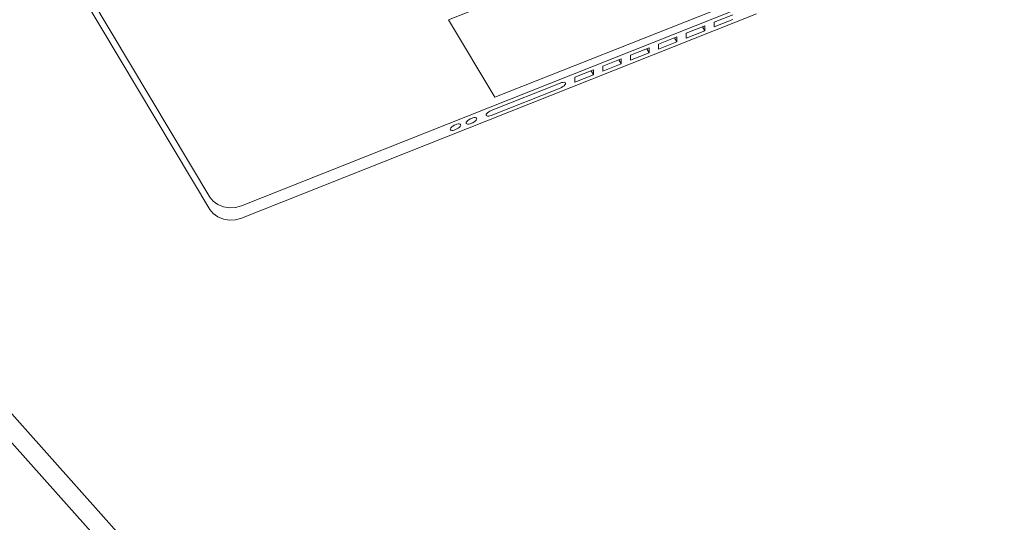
# Model space of a CAD drawing. Header units: millimetres. Extents: x -36631 to 27388, y -24993 to 6945.
# Tile 246 of 256: x -9989 to -9539, y -5788 to -5559. Entities that reach past the tile are written whole.
import ezdxf

# ---------------------------------------------------------------- set-up
doc = ezdxf.new("R2010")
doc.units = ezdxf.units.MM
doc.header["$MEASUREMENT"] = 0
doc.linetypes.add('Wipeout_Contour', pattern=[1000, 0, -1000])
doc.layers.add('Nuevo_08_E_Envans secs', color=7, linetype='Continuous')
doc.layers.add('Nuevo_09_EI_Mobiliari general', color=7, linetype='Continuous')
doc.layers.add('Nuevo_09_EI_Mobiliari general_Pluma_Nº__1', color=7, linetype='Continuous', lineweight=5)

# ---------------------------------------------------------------- blocks, each defined once
blk = doc.blocks.new('Elem Sección_203_1')
at = {"color": 254, "linetype": 'Wipeout_Contour', "lineweight": 0, "ltscale": 42836.053992}
blk.add_wipeout([(-10392.26, -3740.44), (-10397.41, -3743.49), (-8714.67, -5626.48), (-8709.52, -5623.43)], dxfattribs=at).dxf.layer = 'Nuevo_08_E_Envans secs'
at = {"color": 254, "linetype": 'Wipeout_Contour', "lineweight": 0, "ltscale": 42355.399281}
blk.add_wipeout([(-10294.27, -3662.11), (-10305.43, -3668.72), (-8606.45, -5569.87), (-8595.3, -5563.26)], dxfattribs=at).dxf.layer = 'Nuevo_08_E_Envans secs'
at = {"color": 254, "linetype": 'Wipeout_Contour', "lineweight": 0, "ltscale": 63602.827075}
blk.add_wipeout([(-10324.7, -3666.24), (-8609.5, -5585.56), (-8598.34, -5578.95), (-8606.45, -5569.87), (-10305.43, -3668.72), (-10313.54, -3659.64)], dxfattribs=at).dxf.layer = 'Nuevo_08_E_Envans secs'
at = {"color": 254, "linetype": 'Wipeout_Contour', "lineweight": 0, "ltscale": 53772.798042}
blk.add_wipeout([(-10384.77, -3701.82), (-10395.93, -3708.43), (-10387.81, -3717.51), (-8681.35, -5627.04), (-8670.2, -5620.44)], dxfattribs=at).dxf.layer = 'Nuevo_08_E_Envans secs'
at = {"color": 254, "linetype": 'Wipeout_Contour', "lineweight": 0, "ltscale": 42782.651219}
blk.add_wipeout([(-10387.81, -3717.51), (-10398.97, -3724.12), (-8692.51, -5633.65), (-8681.35, -5627.04)], dxfattribs=at).dxf.layer = 'Nuevo_08_E_Envans secs'
blk = doc.blocks.new('Elem Sección_212_1')
at = {"layer": 'Nuevo_09_EI_Mobiliari general_Pluma_Nº__1', "color": 7, "linetype": 'Continuous', "lineweight": 5}
for p, q in [((-10074.83, -5356.17), (-9901.69, -5645.52)), ((-9901.69, -5639.89), (-9976.46, -5514.93)), ((-9792.7, -5558.96), (-9693.34, -5519.55)), ((-9651.97, -5550.61), (-9887.28, -5643.94)), ((-9672.16, -5554.96), (-9771.52, -5594.36)), ((-9887.28, -5649.57), (-9651.97, -5556.24)), ((-9771.52, -5594.36), (-9792.7, -5558.96)), ((-9662.88, -5556.63), (-9671.36, -5559.99)), ((-9671.36, -5562.24), (-9662.88, -5558.88)), ((-9675.6, -5561.67), (-9684.08, -5565.04)), ((-9684.08, -5567.29), (-9675.6, -5563.93)), ((-9676.69, -5562.1), (-9675.6, -5563.93)), ((-9675.6, -5563.93), (-9675.6, -5561.67)), ((-9671.36, -5559.99), (-9671.36, -5562.24)), ((-9688.32, -5566.72), (-9696.8, -5570.08)), ((-9689.41, -5567.15), (-9688.32, -5568.97)), ((-9688.32, -5568.97), (-9688.32, -5566.72)), ((-9684.08, -5565.04), (-9684.08, -5567.29)), ((-9701.04, -5571.76), (-9709.52, -5575.13)), ((-9702.13, -5572.2), (-9701.04, -5574.02)), ((-9701.04, -5574.02), (-9701.04, -5571.76)), ((-9696.8, -5572.34), (-9688.32, -5568.97)), ((-9696.8, -5570.08), (-9696.8, -5572.34)), ((-9713.77, -5576.81), (-9722.25, -5580.17)), ((-9714.86, -5577.24), (-9713.77, -5579.06)), ((-9713.77, -5579.06), (-9713.77, -5576.81)), ((-9709.52, -5577.38), (-9701.04, -5574.02)), ((-9709.52, -5575.13), (-9709.52, -5577.38)), ((-9726.49, -5581.86), (-9734.97, -5585.22)), ((-9727.58, -5582.29), (-9726.49, -5584.11)), ((-9726.49, -5584.11), (-9726.49, -5581.86)), ((-9722.25, -5582.43), (-9713.77, -5579.06)), ((-9722.25, -5580.17), (-9722.25, -5582.43)), ((-9734.97, -5587.47), (-9726.49, -5584.11)), ((-9734.97, -5585.22), (-9734.97, -5587.47)), ((-9741.63, -5587.86), (-9773.14, -5600.36)), ((-9773.14, -5602.61), (-9741.63, -5590.12)), ((-9741.01, -5587.65), (-9741.63, -5587.86)), ((-9741.63, -5590.12), (-9741.01, -5589.83)), ((-9740.42, -5587.53), (-9741.01, -5587.65)), ((-9741.01, -5589.83), (-9740.42, -5589.48)), ((-9739.92, -5587.51), (-9740.42, -5587.53)), ((-9740.42, -5589.48), (-9739.92, -5589.11)), ((-9739.54, -5587.59), (-9739.92, -5587.51)), ((-9739.92, -5589.11), (-9739.54, -5588.72)), ((-9739.29, -5587.77), (-9739.54, -5587.59)), ((-9739.54, -5588.72), (-9739.29, -5588.35)), ((-9739.21, -5588.03), (-9739.29, -5587.77)), ((-9739.29, -5588.35), (-9739.21, -5588.03)), ((-9783.44, -5604.59), (-9783.94, -5604.97)), ((-9782.85, -5604.25), (-9783.44, -5604.59)), ((-9782.23, -5603.96), (-9782.85, -5604.25)), ((-9781.6, -5603.75), (-9782.23, -5603.96)), ((-9781.01, -5603.63), (-9781.6, -5603.75)), ((-9780.51, -5603.61), (-9781.01, -5603.63)), ((-9780.13, -5603.69), (-9780.51, -5603.61)), ((-9779.88, -5603.87), (-9780.13, -5603.69)), ((-9780.13, -5604.82), (-9779.88, -5604.45)), ((-9779.8, -5604.13), (-9779.88, -5603.87)), ((-9779.88, -5604.45), (-9779.8, -5604.13)), ((-9775.48, -5602.12), (-9775.56, -5602.45)), ((-9775.56, -5602.45), (-9775.48, -5602.7)), ((-9775.24, -5601.75), (-9775.48, -5602.12)), ((-9775.48, -5602.7), (-9775.24, -5602.88)), ((-9774.85, -5601.37), (-9775.24, -5601.75)), ((-9775.24, -5602.88), (-9774.85, -5602.96)), ((-9774.35, -5600.99), (-9774.85, -5601.37)), ((-9774.85, -5602.96), (-9774.35, -5602.94)), ((-9773.77, -5600.64), (-9774.35, -5600.99)), ((-9774.35, -5602.94), (-9773.77, -5602.82)), ((-9773.14, -5600.36), (-9773.77, -5600.64)), ((-9773.77, -5602.82), (-9773.14, -5602.61)), ((-9791.84, -5608.61), (-9791.92, -5608.93)), ((-9791.92, -5608.93), (-9791.84, -5609.19)), ((-9791.59, -5608.24), (-9791.84, -5608.61)), ((-9791.84, -5609.19), (-9791.59, -5609.37)), ((-9791.21, -5607.85), (-9791.59, -5608.24)), ((-9790.71, -5607.48), (-9791.21, -5607.85)), ((-9790.12, -5607.13), (-9790.71, -5607.48)), ((-9789.5, -5606.85), (-9790.12, -5607.13)), ((-9790.12, -5609.31), (-9789.5, -5609.1)), ((-9788.87, -5606.63), (-9789.5, -5606.85)), ((-9789.5, -5609.1), (-9788.87, -5608.81)), ((-9788.28, -5606.52), (-9788.87, -5606.63)), ((-9788.87, -5608.81), (-9788.28, -5608.47)), ((-9787.78, -5606.5), (-9788.28, -5606.52)), ((-9788.28, -5608.47), (-9787.78, -5608.09)), ((-9787.4, -5606.58), (-9787.78, -5606.5)), ((-9787.78, -5608.09), (-9787.4, -5607.7)), ((-9787.15, -5606.75), (-9787.4, -5606.58)), ((-9787.4, -5607.7), (-9787.15, -5607.33)), ((-9787.07, -5607.01), (-9787.15, -5606.75)), ((-9787.15, -5607.33), (-9787.07, -5607.01)), ((-9784.57, -5605.72), (-9784.65, -5606.05)), ((-9784.65, -5606.05), (-9784.57, -5606.31)), ((-9784.32, -5605.36), (-9784.57, -5605.72)), ((-9784.57, -5606.31), (-9784.32, -5606.48)), ((-9783.94, -5604.97), (-9784.32, -5605.36)), ((-9784.32, -5606.48), (-9783.94, -5606.56)), ((-9783.94, -5606.56), (-9783.44, -5606.54)), ((-9783.44, -5606.54), (-9782.85, -5606.43)), ((-9782.85, -5606.43), (-9782.23, -5606.21)), ((-9782.23, -5606.21), (-9781.6, -5605.93)), ((-9781.6, -5605.93), (-9781.01, -5605.58)), ((-9781.01, -5605.58), (-9780.51, -5605.21)), ((-9780.51, -5605.21), (-9780.13, -5604.82)), ((-9791.59, -5609.37), (-9791.21, -5609.45)), ((-9791.21, -5609.45), (-9790.71, -5609.43)), ((-9790.71, -5609.43), (-9790.12, -5609.31)), ((-9900.14, -5641.8), (-9901.69, -5639.89)), ((-9898.03, -5643.32), (-9900.14, -5641.8)), ((-9895.51, -5644.34), (-9898.03, -5643.32)), ((-9892.76, -5644.8), (-9895.51, -5644.34)), ((-9889.95, -5644.66), (-9892.76, -5644.8)), ((-9887.28, -5643.94), (-9889.95, -5644.66)), ((-9901.69, -5645.52), (-9900.14, -5647.43)), ((-9900.14, -5647.43), (-9898.03, -5648.95)), ((-9898.03, -5648.95), (-9895.51, -5649.98)), ((-9889.95, -5650.3), (-9887.28, -5649.57)), ((-9895.51, -5649.98), (-9892.76, -5650.43)), ((-9892.76, -5650.43), (-9889.95, -5650.3))]:
    blk.add_line(p, q, dxfattribs=at)
blk = doc.blocks.new('Elem Sección_331_1')
at = {"color": 254, "linetype": 'Wipeout_Contour', "lineweight": 0, "ltscale": 45394.099403}
blk.add_wipeout([(-8718.41, -5622.29), (-10397.16, -6616.45), (-10393.42, -6620.64), (-8714.67, -5626.48)], dxfattribs=at).dxf.layer = 'Nuevo_08_E_Envans secs'
at = {"color": 254, "linetype": 'Wipeout_Contour', "lineweight": 0, "ltscale": 45361.008032}
blk.add_wipeout([(-10389.67, -6624.83), (-10381.56, -6633.91), (-8692.51, -5633.65), (-8700.63, -5624.57)], dxfattribs=at).dxf.layer = 'Nuevo_08_E_Envans secs'
blk = doc.blocks.new('Elem Sección_339_1')
at = {"layer": 'Nuevo_09_EI_Mobiliari general_Pluma_Nº__1', "color": 7, "linetype": 'Continuous', "lineweight": 5}
for p, q in [((-11047.63, -4557.88), (-9840.53, -5908.63)), ((-11047.63, -4571.18), (-9848.3, -5913.23))]:
    blk.add_line(p, q, dxfattribs=at)

msp = doc.modelspace()

# ---------------------------------------------------------------- block references
at = {"layer": 'Nuevo_08_E_Envans secs', "lineweight": 0}
msp.add_blockref('Elem Sección_203_1', (0, 0), dxfattribs=at)

# ---------------------------------------------------------------- next in the draw order: block references
at = {"layer": 'Nuevo_09_EI_Mobiliari general', "lineweight": 0}
msp.add_blockref('Elem Sección_212_1', (0, 0), dxfattribs=at)

# ---------------------------------------------------------------- next in the draw order: block references
at = {"layer": 'Nuevo_08_E_Envans secs', "lineweight": 0}
msp.add_blockref('Elem Sección_331_1', (0, 0), dxfattribs=at)

# ---------------------------------------------------------------- next in the draw order: block references
at = {"layer": 'Nuevo_09_EI_Mobiliari general', "lineweight": 0}
msp.add_blockref('Elem Sección_339_1', (0, 0), dxfattribs=at)

doc.saveas('drawing.dxf')
